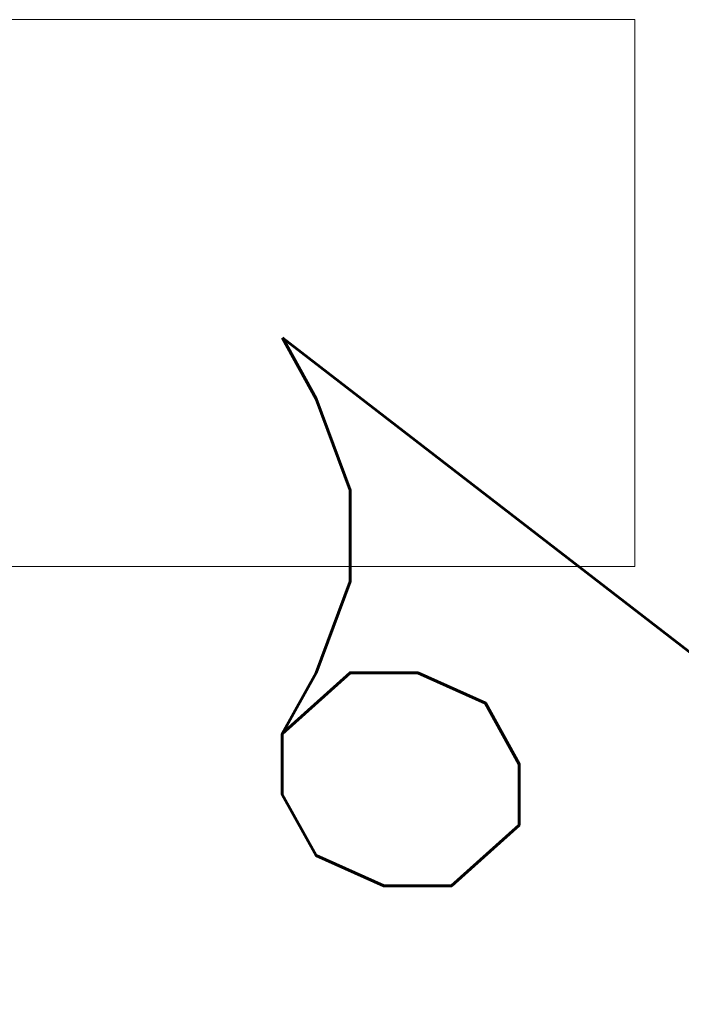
# Model space of a CAD drawing. Header units: millimetres. Extents: x 204754 to 499005, y -178579 to -103222.
# Tile 14 of 178: x 220418 to 220503, y -134187 to -134060. Entities that reach past the tile are written whole.
import ezdxf

# ---------------------------------------------------------------- set-up
doc = ezdxf.new("R2010")
doc.units = ezdxf.units.MM
doc.header["$MEASUREMENT"] = 0
doc.layers.get('0').update_dxf_attribs({"color": 252, "lineweight": 5})
doc.layers.add('IS_opisy', color=7, linetype='Continuous', lineweight=35)
doc.layers.add('P-SANR-FIXT_Nr_pióra__47', color=252, linetype='Continuous', lineweight=5)
doc.styles.add('STYLE1', font='simplex.shx')

# ---------------------------------------------------------------- blocks, each defined once
blk = doc.blocks.new('podkład 20251118')
at = {"layer": 'P-SANR-FIXT_Nr_pióra__47', "color": 252, "linetype": 'Continuous', "lineweight": 5}
for p, q in [((220497.11, -134060.16), (220350.68, -134060.16)), ((220497.11, -134060.16), (220350.68, -134060.16)), ((220497.11, -134060.16), (220385.52, -134060.16)), ((220497.11, -134060.16), (220385.52, -134060.16)), ((220497.11, -134130.34), (220497.11, -134060.16)), ((220497.11, -134130.34), (220497.11, -134060.16)), ((220497.11, -134130.34), (220497.11, -134060.16)), ((220497.11, -134130.34), (220497.11, -134060.16)), ((220497.11, -134130.34), (220497.11, -134060.16)), ((220497.11, -134130.34), (220497.11, -134060.16)), ((220350.68, -134130.34), (220497.11, -134130.34)), ((220350.68, -134130.34), (220497.11, -134130.34)), ((220385.52, -134130.34), (220497.11, -134130.34)), ((220385.52, -134130.34), (220497.11, -134130.34))]:
    blk.add_line(p, q, dxfattribs=at)

msp = doc.modelspace()

# ---------------------------------------------------------------- block references
msp.add_blockref('podkład 20251118', (0, 0))

# ---------------------------------------------------------------- texts
at = {"layer": 'IS_opisy', "lineweight": 25, "ltscale": 2, "style": 'STYLE1'}
msp.add_text('2,0%%%', height=91.188, rotation=89.9781, dxfattribs=at).set_placement((220542.98, -134378.51))

doc.saveas('drawing.dxf')
